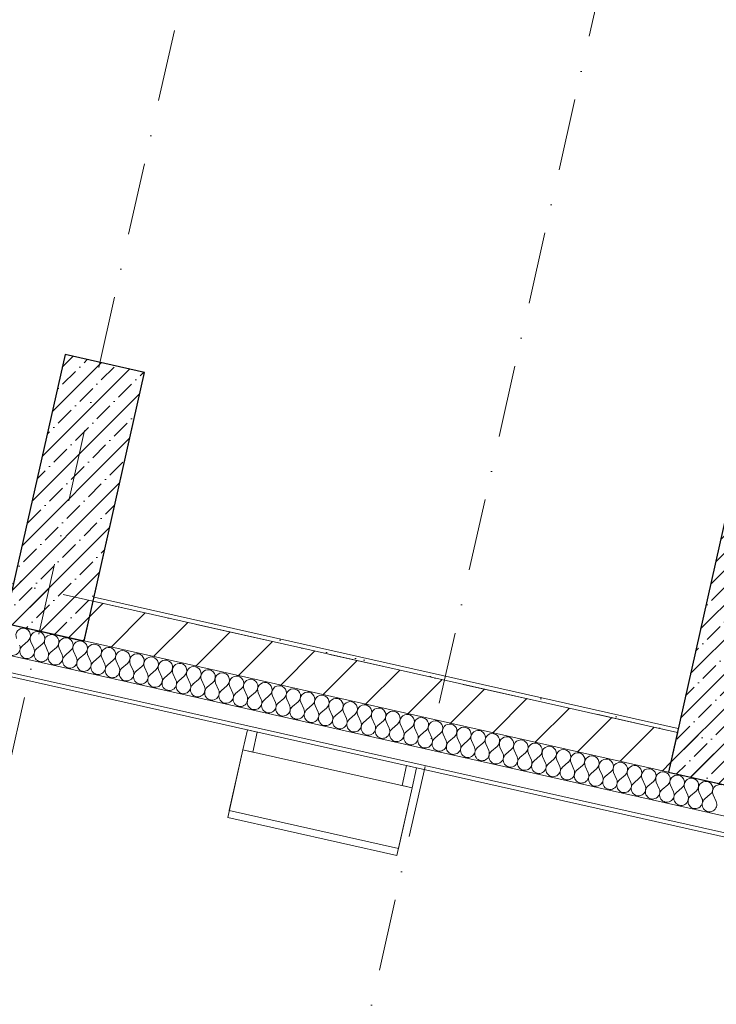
# Model space of a CAD drawing. Header units: millimetres. Extents: x -7218036 to -6881410, y 6117771 to 6219607.
# Tile 38 of 84: x -7156763 to -7153348, y 6128373 to 6133201. Entities that reach past the tile are written whole.
import ezdxf
from ezdxf.enums import TextEntityAlignment as Align

# ---------------------------------------------------------------- set-up
doc = ezdxf.new("R2010")
doc.units = ezdxf.units.MM
doc.header["$MEASUREMENT"] = 0
doc.linetypes.add('Штрихпунктирная', pattern=[670.277762, 352.777767, -176.388884, 0, -141.111112])
for name, color, linetype in [('S - МОП.АР', 7, 'Continuous'), ('АР-Мебель_Оборудование на фасаде.АР', 7, 'Continuous'), ('АР-Стены_внешние_.АР', 7, 'Continuous'), ('АР-Стены_внутренние_пилоны.АР', 7, 'Continuous'), ('АР-Чертеж-Оси_Осевые размеры.АР', 7, 'Continuous')]:
    doc.layers.add(name, color=color, linetype=linetype)
for name, color, linetype, lineweight in [('АР-Мебель_Оборудование на фасаде.АР_Ном._пера__101', 252, 'Continuous', 0), ('АР-Стены_внешние_.АР_Ном._пера__1', 7, 'Continuous', 0), ('АР-Стены_внутренние_пилоны.АР_Ном._пера__1', 7, 'Continuous', 15), ('АР-Чертеж-Оси_Осевые размеры.АР_Ном._пера__1', 7, 'Continuous', 0), ('АР-Чертеж-Оси_Осевые размеры.АР_Ном._пера__120', 7, 'Continuous', 0)]:
    doc.layers.add(name, color=color, linetype=linetype, lineweight=lineweight)
doc.styles.add('РЎР“Р•РќР•Р\xa0Р\x98Р\xa0_РЎРўР\x98Р›Р¬_3', font='GOTHIC.TTF')
doc.dimstyles.new('СГЕНЕРИР_СТИЛЬ__3', dxfattribs={"dimtxt": 400, "dimasz": 285, "dimexe": 0.18, "dimexo": 0.0625, "dimgap": 0, "dimtad": 1, "dimdec": 0, "dimzin": 0, "dimdsep": 46, "dimtxsty": 'РЎР“Р•РќР•Р\xa0Р\x98Р\xa0_РЎРўР\x98Р›Р¬_3', "dimblk": 'ARROWHEAD_6', "dimblk1": 'ARROWHEAD_6', "dimblk2": 'ARROWHEAD_6', "dimcen": 0.09, "dimse1": 1, "dimse2": 1, "dimclrd": 7, "dimclre": 7, "dimclrt": 7, "dimazin": 0, "dimtfac": 1, "dimtdec": 4, "dimtmove": 0, "dimatfit": 3, "dimfxl": 1, "dimtolj": 1, "dimtzin": 0, "dimarcsym": 0})
pattern_1 = [(45, (-6566190.34, 6562677.8), (-84.852814, 84.852814), []), (45, (-6566232.77, 6562720.22), (-84.852814, 84.852814), [90, -30, 0, -30])]

# ---------------------------------------------------------------- blocks, each defined once
blk = doc.blocks.new('Кондиционер Воздуха 23[4]_1', base_point=(-7155743.3, 6129289.7))
at = {"layer": 'АР-Мебель_Оборудование на фасаде.АР_Ном._пера__101', "color": 252, "linetype": 'Continuous', "lineweight": 0}
for p, q in [((-7155668.8, 6129621.5), (-7155743.3, 6129289.7)), ((-7155668.8, 6129621.5), (-7155735.9, 6129322.9)), ((-7154839.5, 6129435.2), (-7155668.8, 6129621.5)), ((-7154839.5, 6129435.2), (-7155668.8, 6129621.5)), ((-7154914, 6129103.5), (-7154839.5, 6129435.2)), ((-7154906.5, 6129136.7), (-7154839.5, 6129435.2)), ((-7155735.9, 6129322.9), (-7154906.5, 6129136.7)), ((-7155743.3, 6129289.7), (-7154914, 6129103.5))]:
    blk.add_line(p, q, dxfattribs=at)
blk = doc.blocks.new('*X23', base_point=(-6566190.3, 6562677.8))
at = {"layer": 'АР-Стены_внешние_.АР_Ном._пера__1', "color": 7, "linetype": 'Continuous', "lineweight": 0}
for p, q in [((-7156749.7, 6130131.5), (-7156722.6, 6130154.6)), ((-7156694, 6130118.9), (-7156708.6, 6130151.5)), ((-7156680, 6130115.8), (-7156652.9, 6130139)), ((-7156624.3, 6130103.3), (-7156638.9, 6130135.9)), ((-7156610.3, 6130100.2), (-7156583.2, 6130123.3)), ((-7156554.6, 6130087.6), (-7156569.2, 6130120.2)), ((-7156540.6, 6130084.5), (-7156513.5, 6130107.7)), ((-7156484.9, 6130072), (-7156499.5, 6130104.6)), ((-7156471, 6130068.9), (-7156443.8, 6130092)), ((-7156415.2, 6130056.3), (-7156429.8, 6130088.9)), ((-7156401.3, 6130053.2), (-7156374.1, 6130076.4)), ((-7156345.5, 6130040.7), (-7156360.2, 6130073.3)), ((-7156331.6, 6130037.6), (-7156304.4, 6130060.7)), ((-7156275.8, 6130025), (-7156290.5, 6130057.6)), ((-7156261.9, 6130021.9), (-7156234.7, 6130045.1)), ((-7156206.1, 6130009.4), (-7156220.8, 6130042)), ((-7156192.2, 6130006.2), (-7156165, 6130029.4)), ((-7156136.4, 6129993.7), (-7156151.1, 6130026.3)), ((-7156122.5, 6129990.6), (-7156095.3, 6130013.8)), ((-7156066.7, 6129978.1), (-7156081.4, 6130010.6)), ((-7156052.8, 6129974.9), (-7156025.6, 6129998.1)), ((-7155997, 6129962.4), (-7156011.7, 6129995)), ((-7155983.1, 6129959.3), (-7155955.9, 6129982.5)), ((-7155927.4, 6129946.8), (-7155942, 6129979.3)), ((-7155913.4, 6129943.6), (-7155886.2, 6129966.8)), ((-7155857.7, 6129931.1), (-7155872.3, 6129963.7)), ((-7155843.7, 6129928), (-7155816.6, 6129951.2)), ((-7155788, 6129915.5), (-7155802.6, 6129948)), ((-7155774, 6129912.3), (-7155746.9, 6129935.5)), ((-7155718.3, 6129899.8), (-7155732.9, 6129932.4)), ((-7155704.3, 6129896.7), (-7155677.2, 6129919.9)), ((-7155648.6, 6129884.2), (-7155663.2, 6129916.7)), ((-7155634.6, 6129881), (-7155607.5, 6129904.2)), ((-7155578.9, 6129868.5), (-7155593.5, 6129901.1)), ((-7155565, 6129865.4), (-7155537.8, 6129888.6)), ((-7155509.2, 6129852.9), (-7155523.8, 6129885.4)), ((-7155495.3, 6129849.7), (-7155468.1, 6129872.9)), ((-7155439.5, 6129837.2), (-7155454.2, 6129869.8)), ((-7155425.6, 6129834.1), (-7155398.4, 6129857.3)), ((-7155369.8, 6129821.6), (-7155384.5, 6129854.1)), ((-7155355.9, 6129818.4), (-7155328.7, 6129841.6)), ((-7155300.1, 6129805.9), (-7155314.8, 6129838.5)), ((-7155286.2, 6129802.8), (-7155259, 6129826)), ((-7155230.4, 6129790.2), (-7155245.1, 6129822.8)), ((-7155216.5, 6129787.1), (-7155189.3, 6129810.3)), ((-7155160.7, 6129774.6), (-7155175.4, 6129807.2)), ((-7155146.8, 6129771.5), (-7155119.6, 6129794.6)), ((-7155091, 6129758.9), (-7155105.7, 6129791.5)), ((-7155077.1, 6129755.8), (-7155049.9, 6129779)), ((-7155021.3, 6129743.3), (-7155036, 6129775.9)), ((-7155007.4, 6129740.2), (-7154980.2, 6129763.3)), ((-7154951.7, 6129727.6), (-7154966.3, 6129760.2)), ((-7154937.7, 6129724.5), (-7154910.5, 6129747.7)), ((-7154882, 6129712), (-7154896.6, 6129744.6)), ((-7154868, 6129708.9), (-7154840.9, 6129732)), ((-7154812.3, 6129696.3), (-7154826.9, 6129728.9)), ((-7154798.3, 6129693.2), (-7154771.2, 6129716.4)), ((-7154742.6, 6129680.7), (-7154757.2, 6129713.3)), ((-7154728.6, 6129677.6), (-7154701.5, 6129700.7)), ((-7154672.9, 6129665), (-7154687.5, 6129697.6)), ((-7154658.9, 6129661.9), (-7154631.8, 6129685.1)), ((-7154603.2, 6129649.4), (-7154617.8, 6129681.9)), ((-7154589.3, 6129646.2), (-7154562.1, 6129669.4)), ((-7154533.5, 6129633.7), (-7154548.1, 6129666.3)), ((-7154519.6, 6129630.6), (-7154492.4, 6129653.8)), ((-7154463.8, 6129618.1), (-7154478.5, 6129650.6)), ((-7154449.9, 6129614.9), (-7154422.7, 6129638.1)), ((-7154394.1, 6129602.4), (-7154408.8, 6129635)), ((-7154380.2, 6129599.3), (-7154353, 6129622.5)), ((-7154324.4, 6129586.8), (-7154339.1, 6129619.3)), ((-7154310.5, 6129583.6), (-7154283.3, 6129606.8)), ((-7154254.7, 6129571.1), (-7154269.4, 6129603.7)), ((-7154240.8, 6129568), (-7154213.6, 6129591.2)), ((-7154185, 6129555.5), (-7154199.7, 6129588)), ((-7154171.1, 6129552.3), (-7154143.9, 6129575.5)), ((-7154115.3, 6129539.8), (-7154130, 6129572.4)), ((-7154101.4, 6129536.7), (-7154074.2, 6129559.9)), ((-7154045.7, 6129524.2), (-7154060.3, 6129556.7)), ((-7154031.7, 6129521), (-7154004.5, 6129544.2)), ((-7153976, 6129508.5), (-7153990.6, 6129541.1)), ((-7153962, 6129505.4), (-7153934.9, 6129528.6)), ((-7153906.3, 6129492.9), (-7153920.9, 6129525.4)), ((-7153892.3, 6129489.7), (-7153865.2, 6129512.9)), ((-7153836.6, 6129477.2), (-7153851.2, 6129509.8)), ((-7153822.6, 6129474.1), (-7153795.5, 6129497.3)), ((-7153766.9, 6129461.5), (-7153781.5, 6129494.1)), ((-7153752.9, 6129458.4), (-7153725.8, 6129481.6)), ((-7153697.2, 6129445.9), (-7153711.8, 6129478.5)), ((-7153683.3, 6129442.8), (-7153656.1, 6129465.9)), ((-7153627.5, 6129430.2), (-7153642.1, 6129462.8)), ((-7153613.6, 6129427.1), (-7153586.4, 6129450.3)), ((-7153557.8, 6129414.6), (-7153572.5, 6129447.2)), ((-7153543.9, 6129411.5), (-7153516.7, 6129434.6)), ((-7153488.1, 6129398.9), (-7153502.8, 6129431.5)), ((-7153474.2, 6129395.8), (-7153447, 6129419)), ((-7153418.4, 6129383.3), (-7153433.1, 6129415.9)), ((-7153404.5, 6129380.2), (-7153377.3, 6129403.3)), ((-7153348.7, 6129367.6), (-7153363.4, 6129400.2))]:
    blk.add_line(p, q, dxfattribs=at)
for centre, start, end in [((-7156745.7, 6130181.8), 77.342, 204.2119), ((-7156745.7, 6130181.8), 310.4721, 77.342), ((-7156676, 6130166.2), 77.342, 204.2119), ((-7156676, 6130166.2), 310.4721, 77.342), ((-7156796.2, 6130120), 130.4721, 24.2119), ((-7156606.4, 6130150.5), 77.342, 204.2119), ((-7156606.4, 6130150.5), 310.4721, 77.342), ((-7156536.7, 6130134.9), 77.342, 204.2119), ((-7156536.7, 6130134.9), 310.4721, 77.342), ((-7156467, 6130119.2), 77.342, 204.2119), ((-7156467, 6130119.2), 310.4721, 77.342), ((-7156726.5, 6130104.3), 130.4721, 24.2119), ((-7156656.8, 6130088.6), 130.4721, 24.2119), ((-7156587.2, 6130073), 130.4721, 24.2119), ((-7156397.3, 6130103.6), 77.342, 204.2119), ((-7156397.3, 6130103.6), 310.4721, 77.342), ((-7156327.6, 6130087.9), 77.342, 204.2119), ((-7156327.6, 6130087.9), 310.4721, 77.342), ((-7156257.9, 6130072.3), 77.342, 204.2119), ((-7156257.9, 6130072.3), 310.4721, 77.342), ((-7156517.5, 6130057.3), 130.4721, 24.2119), ((-7156447.8, 6130041.7), 130.4721, 24.2119), ((-7156378.1, 6130026), 130.4721, 24.2119), ((-7156188.2, 6130056.6), 77.342, 204.2119), ((-7156188.2, 6130056.6), 310.4721, 77.342), ((-7156118.5, 6130040.9), 77.342, 204.2119), ((-7156118.5, 6130040.9), 310.4721, 77.342), ((-7156048.8, 6130025.3), 77.342, 204.2119), ((-7156048.8, 6130025.3), 310.4721, 77.342), ((-7155979.1, 6130009.6), 77.342, 204.2119), ((-7156308.4, 6130010.4), 130.4721, 24.2119), ((-7156238.7, 6129994.7), 130.4721, 24.2119), ((-7156169, 6129979.1), 130.4721, 24.2119), ((-7155979.1, 6130009.6), 310.4721, 77.342), ((-7155909.4, 6129994), 77.342, 204.2119), ((-7155909.4, 6129994), 310.4721, 77.342), ((-7155839.7, 6129978.3), 77.342, 204.2119), ((-7155839.7, 6129978.3), 310.4721, 77.342), ((-7155770, 6129962.7), 77.342, 204.2119), ((-7155770, 6129962.7), 310.4721, 77.342), ((-7156099.3, 6129963.4), 130.4721, 24.2119), ((-7156029.6, 6129947.8), 130.4721, 24.2119), ((-7155959.9, 6129932.1), 130.4721, 24.2119), ((-7155700.3, 6129947), 77.342, 204.2119), ((-7155700.3, 6129947), 310.4721, 77.342), ((-7155630.7, 6129931.4), 77.342, 204.2119), ((-7155630.7, 6129931.4), 310.4721, 77.342), ((-7155561, 6129915.7), 77.342, 204.2119), ((-7155561, 6129915.7), 310.4721, 77.342), ((-7155890.2, 6129916.5), 130.4721, 24.2119), ((-7155820.5, 6129900.8), 130.4721, 24.2119), ((-7155750.8, 6129885.2), 130.4721, 24.2119), ((-7155491.3, 6129900.1), 77.342, 204.2119), ((-7155491.3, 6129900.1), 310.4721, 77.342), ((-7155421.6, 6129884.4), 77.342, 204.2119), ((-7155421.6, 6129884.4), 310.4721, 77.342), ((-7155351.9, 6129868.8), 77.342, 204.2119), ((-7155351.9, 6129868.8), 310.4721, 77.342), ((-7155681.2, 6129869.5), 130.4721, 24.2119), ((-7155611.5, 6129853.9), 130.4721, 24.2119), ((-7155541.8, 6129838.2), 130.4721, 24.2119), ((-7155282.2, 6129853.1), 77.342, 204.2119), ((-7155282.2, 6129853.1), 310.4721, 77.342), ((-7155212.5, 6129837.5), 77.342, 204.2119), ((-7155212.5, 6129837.5), 310.4721, 77.342), ((-7155142.8, 6129821.8), 77.342, 204.2119), ((-7155142.8, 6129821.8), 310.4721, 77.342), ((-7155472.1, 6129822.6), 130.4721, 24.2119), ((-7155402.4, 6129806.9), 130.4721, 24.2119), ((-7155332.7, 6129791.3), 130.4721, 24.2119), ((-7155073.1, 6129806.2), 77.342, 204.2119), ((-7155073.1, 6129806.2), 310.4721, 77.342), ((-7155003.4, 6129790.5), 77.342, 204.2119), ((-7155003.4, 6129790.5), 310.4721, 77.342), ((-7154933.7, 6129774.9), 77.342, 204.2119), ((-7154933.7, 6129774.9), 310.4721, 77.342), ((-7155263, 6129775.6), 130.4721, 24.2119), ((-7155193.3, 6129759.9), 130.4721, 24.2119), ((-7155123.6, 6129744.3), 130.4721, 24.2119), ((-7155053.9, 6129728.6), 130.4721, 24.2119), ((-7154864, 6129759.2), 77.342, 204.2119), ((-7154864, 6129759.2), 310.4721, 77.342), ((-7154794.3, 6129743.6), 77.342, 204.2119), ((-7154794.3, 6129743.6), 310.4721, 77.342), ((-7154724.7, 6129727.9), 77.342, 204.2119), ((-7154724.7, 6129727.9), 310.4721, 77.342), ((-7154984.2, 6129713), 130.4721, 24.2119), ((-7154914.5, 6129697.3), 130.4721, 24.2119), ((-7154844.8, 6129681.7), 130.4721, 24.2119), ((-7154655, 6129712.2), 77.342, 204.2119), ((-7154655, 6129712.2), 310.4721, 77.342), ((-7154585.3, 6129696.6), 77.342, 204.2119), ((-7154585.3, 6129696.6), 310.4721, 77.342), ((-7154515.6, 6129680.9), 77.342, 204.2119), ((-7154515.6, 6129680.9), 310.4721, 77.342), ((-7154775.2, 6129666), 130.4721, 24.2119), ((-7154705.5, 6129650.4), 130.4721, 24.2119), ((-7154635.8, 6129634.7), 130.4721, 24.2119), ((-7154445.9, 6129665.3), 77.342, 204.2119), ((-7154445.9, 6129665.3), 310.4721, 77.342), ((-7154376.2, 6129649.6), 77.342, 204.2119), ((-7154376.2, 6129649.6), 310.4721, 77.342), ((-7154306.5, 6129634), 77.342, 204.2119), ((-7154306.5, 6129634), 310.4721, 77.342), ((-7154566.1, 6129619.1), 130.4721, 24.2119), ((-7154496.4, 6129603.4), 130.4721, 24.2119), ((-7154426.7, 6129587.8), 130.4721, 24.2119), ((-7154236.8, 6129618.3), 77.342, 204.2119), ((-7154236.8, 6129618.3), 310.4721, 77.342), ((-7154167.1, 6129602.7), 77.342, 204.2119), ((-7154167.1, 6129602.7), 310.4721, 77.342), ((-7154097.4, 6129587), 77.342, 204.2119), ((-7154097.4, 6129587), 310.4721, 77.342), ((-7154357, 6129572.1), 130.4721, 24.2119), ((-7154287.3, 6129556.5), 130.4721, 24.2119), ((-7154217.6, 6129540.8), 130.4721, 24.2119), ((-7154027.7, 6129571.4), 77.342, 204.2119), ((-7154027.7, 6129571.4), 310.4721, 77.342), ((-7153958, 6129555.7), 77.342, 204.2119), ((-7153958, 6129555.7), 310.4721, 77.342), ((-7153888.3, 6129540.1), 77.342, 204.2119), ((-7153888.3, 6129540.1), 310.4721, 77.342), ((-7154147.9, 6129525.2), 130.4721, 24.2119), ((-7154078.2, 6129509.5), 130.4721, 24.2119), ((-7154008.5, 6129493.9), 130.4721, 24.2119), ((-7153818.7, 6129524.4), 77.342, 204.2119), ((-7153818.7, 6129524.4), 310.4721, 77.342), ((-7153749, 6129508.8), 77.342, 204.2119), ((-7153749, 6129508.8), 310.4721, 77.342), ((-7153679.3, 6129493.1), 77.342, 204.2119), ((-7153679.3, 6129493.1), 310.4721, 77.342), ((-7153938.8, 6129478.2), 130.4721, 24.2119), ((-7153869.1, 6129462.6), 130.4721, 24.2119), ((-7153799.5, 6129446.9), 130.4721, 24.2119), ((-7153609.6, 6129477.5), 77.342, 204.2119), ((-7153609.6, 6129477.5), 310.4721, 77.342), ((-7153539.9, 6129461.8), 77.342, 204.2119), ((-7153539.9, 6129461.8), 310.4721, 77.342), ((-7153470.2, 6129446.2), 77.342, 204.2119), ((-7153470.2, 6129446.2), 310.4721, 77.342), ((-7153400.5, 6129430.5), 77.342, 204.2119), ((-7153400.5, 6129430.5), 310.4721, 77.342), ((-7153729.8, 6129431.3), 130.4721, 24.2119), ((-7153660.1, 6129415.6), 130.4721, 24.2119), ((-7153590.4, 6129399.9), 130.4721, 24.2119), ((-7153330.8, 6129414.9), 77.342, 204.2119), ((-7153520.7, 6129384.3), 130.4721, 24.2119), ((-7153451, 6129368.6), 130.4721, 24.2119), ((-7153381.3, 6129353), 130.4721, 24.2119)]:
    blk.add_arc(centre, 35.7, start, end, dxfattribs=at)
blk = doc.blocks.new('Стена_6_1', base_point=(-7167510.9, 6132844.8))
at = {"layer": 'АР-Стены_внешние_.АР', "linetype": 'Continuous', "lineweight": 0, "true_color": 0x000000}
h = blk.add_hatch(dxfattribs=at)
h.set_pattern_fill('БЛОКИ_БЕТОННЫЕ_ЭФФЕКТИВН_70', color=18, style=0, pattern_type=2)
h.set_pattern_definition([(45, (-6566190.34, 6562677.8), (-127.27922, 127.27922), [])])
h.paths.add_polyline_path([(-7153538.8, 6129706.8), (-7156402.6, 6130350), (-7156446.4, 6130154.9), (-7153582.7, 6129511.7)])
h = blk.add_hatch(dxfattribs=at)
h.set_pattern_fill('ШТУКАТУРКА__ГИПС_01_0001', color=18, style=0, pattern_type=2)
h.set_pattern_definition([(45, (-6566190.34, 6563027.8), (-111.369318, 111.369318), [0, -105, 0, -157.5]), (110, (-6565840.34, 6563027.8), (148.001588, 53.868173), [0, -77, 0, -133])])
h.paths.add_polyline_path([(-7153534.5, 6129726.3), (-7156398.2, 6130369.5), (-7156402.6, 6130350), (-7153538.8, 6129706.8)])
at = {"layer": 'АР-Стены_внешние_.АР_Ном._пера__1', "color": 7, "linetype": 'Continuous', "lineweight": 0}
for p, q in [((-7167587.6, 6132503.3), (-7149265.4, 6128388.3)), ((-7167605.1, 6132425.3), (-7149283, 6128310.3))]:
    blk.add_line(p, q, dxfattribs=at)
at = {"layer": 'АР-Стены_внешние_.АР_Ном._пера__1', "color": 7, "linetype": 'Continuous', "lineweight": 30}
for p, q in [((-7156446.4, 6130154.9), (-7156402.6, 6130350)), ((-7156402.6, 6130350), (-7156398.2, 6130369.5)), ((-7153538.8, 6129706.8), (-7153582.7, 6129511.7)), ((-7153534.5, 6129726.3), (-7153538.8, 6129706.8))]:
    blk.add_line(p, q, dxfattribs=at)
at = {"layer": 'АР-Стены_внешние_.АР_Ном._пера__1', "color": 7, "linetype": 'Continuous', "lineweight": 15}
for p, q in [((-7153538.8, 6129706.8), (-7156402.6, 6130350)), ((-7156836.7, 6130242.5), (-7156446.4, 6130154.9)), ((-7156446.4, 6130154.9), (-7153582.7, 6129511.7)), ((-7153582.7, 6129511.7), (-7153192.4, 6129424))]:
    blk.add_line(p, q, dxfattribs=at)
at = {"layer": 'АР-Стены_внешние_.АР_Ном._пера__1', "color": 7, "linetype": 'Continuous', "lineweight": 0, "flags": 128}
for points in [[(-7167609.5, 6132405.8), (-7149287.3, 6128290.8)], [(-7153534.5, 6129726.3), (-7156398.2, 6130369.5)]]:
    blk.add_lwpolyline(points, dxfattribs=at)
at = {"layer": 'АР-Стены_внешние_.АР', "color": 7, "lineweight": 0}
blk.add_blockref('*X23', (-6566190.3, 6562677.8), dxfattribs=at)
blk = doc.blocks.new('Перекрытие_7_1', base_point=(-7154839.5, 6129435.2))
at = {"layer": 'АР-Мебель_Оборудование на фасаде.АР_Ном._пера__101', "color": 252, "linetype": 'Continuous', "lineweight": 0, "flags": 128}
blk.add_lwpolyline([(-7154839.5, 6129435.2), (-7154817.6, 6129532.8), (-7154866.3, 6129543.8), (-7154888.3, 6129446.2)], close=True, dxfattribs=at)
blk = doc.blocks.new('Перекрытие_8_1', base_point=(-7155620, 6129610.5))
at = {"layer": 'АР-Мебель_Оборудование на фасаде.АР_Ном._пера__101', "color": 252, "linetype": 'Continuous', "lineweight": 0, "flags": 128}
blk.add_lwpolyline([(-7155620, 6129610.5), (-7155598.1, 6129708.1), (-7155646.9, 6129719.1), (-7155668.8, 6129621.5)], close=True, dxfattribs=at)
blk = doc.blocks.new('Стена_69_1', base_point=(-7153387.6, 6129467.7))
at = {"layer": 'АР-Стены_внутренние_пилоны.АР', "linetype": 'Continuous', "lineweight": 0, "true_color": 0x000000}
h = blk.add_hatch(dxfattribs=at)
h.set_pattern_fill('ЖЕЛЕЗОБЕТОН__PROJECT__0001', color=18, style=0, pattern_type=2)
h.set_pattern_definition(pattern_1)
h.paths.add_polyline_path([(-7153192.4, 6129423.9), (-7152501.8, 6132498.8), (-7152892.1, 6132586.4), (-7153582.7, 6129511.6)])
h = blk.add_hatch(dxfattribs=at)
h.set_pattern_fill('ЖЕЛЕЗОБЕТОН__PROJECT__0001', color=18, style=0, pattern_type=2)
h.set_pattern_definition(pattern_1)
h.paths.add_polyline_path([(-7153148.6, 6129619.2), (-7153538.8, 6129706.8), (-7153582.7, 6129511.7), (-7153192.4, 6129424)])
h = blk.add_hatch(dxfattribs=at)
h.set_pattern_fill('ЖЕЛЕЗОБЕТОН__PROJECT__0001', color=18, style=0, pattern_type=2)
h.set_pattern_definition(pattern_1)
h.paths.add_polyline_path([(-7153144.2, 6129638.7), (-7153534.5, 6129726.3), (-7153538.8, 6129706.8), (-7153148.6, 6129619.2)])
at = {"layer": 'АР-Стены_внешние_.АР_Ном._пера__1', "color": 7, "linetype": 'Continuous', "lineweight": 30}
for p, q in [((-7153538.8, 6129706.8), (-7153582.7, 6129511.7)), ((-7153534.5, 6129726.3), (-7153538.8, 6129706.8)), ((-7153192.4, 6129424), (-7153148.6, 6129619.2)), ((-7153148.6, 6129619.2), (-7153144.2, 6129638.7))]:
    blk.add_line(p, q, dxfattribs=at)
at = {"layer": 'АР-Стены_внешние_.АР_Ном._пера__1', "color": 7, "linetype": 'Continuous', "lineweight": 15}
blk.add_line((-7153582.7, 6129511.7), (-7153192.4, 6129424), dxfattribs=at)
at = {"layer": 'АР-Стены_внутренние_пилоны.АР_Ном._пера__1', "color": 7, "linetype": 'Continuous', "lineweight": 30, "flags": 128}
for points in [[(-7152892.1, 6132586.4), (-7153582.7, 6129511.6)], [(-7152501.8, 6132498.8), (-7152892.1, 6132586.4)], [(-7153192.4, 6129423.9), (-7152501.8, 6132498.8)], [(-7153582.7, 6129511.6), (-7153192.4, 6129423.9)]]:
    blk.add_lwpolyline(points, dxfattribs=at)
blk = doc.blocks.new('Стена_70_1', base_point=(-7156641.6, 6130198.5))
at = {"layer": 'АР-Стены_внутренние_пилоны.АР', "linetype": 'Continuous', "lineweight": 0, "true_color": 0x000000}
h = blk.add_hatch(dxfattribs=at)
h.set_pattern_fill('ЖЕЛЕЗОБЕТОН__PROJECT__0001', color=18, style=0, pattern_type=2)
h.set_pattern_definition(pattern_1)
h.paths.add_polyline_path([(-7156446.4, 6130154.7), (-7156150.6, 6131472), (-7156540.8, 6131559.7), (-7156836.7, 6130242.4)])
h = blk.add_hatch(dxfattribs=at)
h.set_pattern_fill('ЖЕЛЕЗОБЕТОН__PROJECT__0001', color=18, style=0, pattern_type=2)
h.set_pattern_definition(pattern_1)
h.paths.add_polyline_path([(-7156402.6, 6130350), (-7156792.8, 6130437.6), (-7156836.7, 6130242.5), (-7156446.4, 6130154.9)])
h = blk.add_hatch(dxfattribs=at)
h.set_pattern_fill('ЖЕЛЕЗОБЕТОН__PROJECT__0001', color=18, style=0, pattern_type=2)
h.set_pattern_definition(pattern_1)
h.paths.add_polyline_path([(-7156398.2, 6130369.5), (-7156788.5, 6130457.2), (-7156792.8, 6130437.6), (-7156402.6, 6130350)])
at = {"layer": 'АР-Стены_внешние_.АР_Ном._пера__1', "color": 7, "linetype": 'Continuous', "lineweight": 30}
for p, q in [((-7156792.8, 6130437.6), (-7156836.7, 6130242.5)), ((-7156788.5, 6130457.2), (-7156792.8, 6130437.6)), ((-7156446.4, 6130154.9), (-7156402.6, 6130350)), ((-7156402.6, 6130350), (-7156398.2, 6130369.5))]:
    blk.add_line(p, q, dxfattribs=at)
at = {"layer": 'АР-Стены_внешние_.АР_Ном._пера__1', "color": 7, "linetype": 'Continuous', "lineweight": 15}
blk.add_line((-7156836.7, 6130242.5), (-7156446.4, 6130154.9), dxfattribs=at)
at = {"layer": 'АР-Стены_внутренние_пилоны.АР_Ном._пера__1', "color": 7, "linetype": 'Continuous', "lineweight": 30, "flags": 128}
for points in [[(-7156540.8, 6131559.7), (-7156836.7, 6130242.4)], [(-7156150.6, 6131472), (-7156540.8, 6131559.7)], [(-7156446.4, 6130154.7), (-7156150.6, 6131472)], [(-7156836.7, 6130242.4), (-7156446.4, 6130154.7)]]:
    blk.add_lwpolyline(points, dxfattribs=at)
blk = doc.blocks.new('Стандартный Маркер Сетки[25]_1', base_point=(-7153141.2, 6145897.9))
at = {"layer": 'АР-Чертеж-Оси_Осевые размеры.АР_Ном._пера__120', "color": 7, "linetype": 'Штрихпунктирная', "lineweight": 0}
blk.add_line((-7153360.3, 6144922.2), (-7157919, 6124625), dxfattribs=at)
at = {"layer": 'АР-Чертеж-Оси_Осевые размеры.АР_Ном._пера__120', "color": 7, "lineweight": 0, "style": 'РЎР“Р•РќР•Р\xa0Р\x98Р\xa0_РЎРўР\x98Р›Р¬_3'}
blk.add_attdef('AC_MarkerText_1', text='', height=350, rotation=347.3417, dxfattribs=at).set_placement((-7158177.7, 6123342.5), align=Align.TOP_CENTER)
blk = doc.blocks.new('Стандартный Маркер Сетки[26]_1', base_point=(-7151177.7, 6145559.4))
at = {"layer": 'АР-Чертеж-Оси_Осевые размеры.АР_Ном._пера__120', "color": 7, "linetype": 'Штрихпунктирная', "lineweight": 0}
blk.add_line((-7151396.8, 6144583.7), (-7155955.6, 6124285.8), dxfattribs=at)
at = {"layer": 'АР-Чертеж-Оси_Осевые размеры.АР_Ном._пера__120', "color": 7, "lineweight": 0, "style": 'РЎР“Р•РќР•Р\xa0Р\x98Р\xa0_РЎРўР\x98Р›Р¬_3'}
blk.add_attdef('AC_MarkerText_1', text='', height=350, rotation=347.3417, dxfattribs=at).set_placement((-7156214.4, 6123003.3), align=Align.TOP_CENTER)
blk = doc.blocks.new('Стандартный Маркер Сетки[46]_1', base_point=(-7153141.2, 6145897.9))
at = {"layer": 'АР-Чертеж-Оси_Осевые размеры.АР_Ном._пера__120', "color": 7, "linetype": 'Штрихпунктирная', "lineweight": 0}
blk.add_line((-7153360.3, 6144922.2), (-7157919, 6124625), dxfattribs=at)
at = {"layer": 'АР-Чертеж-Оси_Осевые размеры.АР_Ном._пера__120', "color": 7, "lineweight": 0, "style": 'РЎР“Р•РќР•Р\xa0Р\x98Р\xa0_РЎРўР\x98Р›Р¬_3'}
blk.add_attdef('AC_MarkerText_1', text='', height=350, rotation=347.3417, dxfattribs=at).set_placement((-7158177.7, 6123342.5), align=Align.TOP_CENTER)
blk = doc.blocks.new('Стандартный Маркер Сетки[47]_1', base_point=(-7151177.7, 6145559.4))
at = {"layer": 'АР-Чертеж-Оси_Осевые размеры.АР_Ном._пера__120', "color": 7, "linetype": 'Штрихпунктирная', "lineweight": 0}
blk.add_line((-7151396.8, 6144583.7), (-7155955.6, 6124285.8), dxfattribs=at)
at = {"layer": 'АР-Чертеж-Оси_Осевые размеры.АР_Ном._пера__120', "color": 7, "lineweight": 0, "style": 'РЎР“Р•РќР•Р\xa0Р\x98Р\xa0_РЎРўР\x98Р›Р¬_3'}
blk.add_attdef('AC_MarkerText_1', text='', height=350, rotation=347.3417, dxfattribs=at).set_placement((-7156214.4, 6123003.3), align=Align.TOP_CENTER)
blk = doc.blocks.new('*D200', base_point=(-6566190.3, 6562677.8))
at = {"layer": 'АР-Чертеж-Оси_Осевые размеры.АР_Ном._пера__1', "color": 7, "linetype": 'Continuous', "lineweight": 0, "transparency": 16777216}
for p, q in [((-7165627.6, 6125668.8), (-7187258.8, 6130527)), ((-7165566, 6125943.2), (-7165689.2, 6125394.4)), ((-7165806.8, 6125555.3), (-7165448.4, 6125782.3)), ((-7142835.4, 6120549.8), (-7165627.6, 6125668.8)), ((-7142773.7, 6120824.2), (-7142897, 6120275.4)), ((-7143014.6, 6120436.3), (-7142656.1, 6120663.3)), ((-7142615.8, 6120500.5), (-7142835.4, 6120549.8))]:
    blk.add_line(p, q, dxfattribs=at)
at = {"layer": 'АР-Чертеж-Оси_Осевые размеры.АР_Ном._пера__1', "color": 7, "lineweight": 0, "transparency": 16777216, "insert": (-7155054.4, 6123376.1), "char_height": 400, "attachment_point": 7, "rotation": 347.3418, "style": 'РЎР“Р•РќР•Р\xa0Р\x98Р\xa0_РЎРўР\x98Р›Р¬_3'}
blk.add_mtext('\\A1;{\\pql;\\fCentury Gothic|b0|i0|c204|p0;\\W1.000000;23\xa0360}', dxfattribs=at)
blk = doc.blocks.new('ARROWHEAD_6')
at = {"color": 0, "linetype": 'Continuous', "lineweight": 0}
for p, q in [((-0.5, -0.5), (0.5, 0.5)), ((0, 0), (-1, 0))]:
    blk.add_line(p, q, dxfattribs=at)
blk = doc.blocks.new('Стандартный Маркер Сетки[51]_1', base_point=(-7217047.9, 6143970.3))
at = {"layer": 'АР-Чертеж-Оси_Осевые размеры.АР_Ном._пера__120', "color": 7, "linetype": 'Штрихпунктирная', "lineweight": 0}
blk.add_line((-7216072.2, 6143751.1), (-7137131, 6126021.4), dxfattribs=at)
at = {"layer": 'АР-Чертеж-Оси_Осевые размеры.АР_Ном._пера__120', "color": 7, "lineweight": 0, "style": 'РЎР“Р•РќР•Р\xa0Р\x98Р\xa0_РЎРўР\x98Р›Р¬_3'}
for tag, p in [('AC_MarkerText_1_0', (-7217465.8, 6144260.9)), ('AC_MarkerText_1_1', (-7135597.5, 6125873.7))]:
    blk.add_attdef(tag, text='', height=350, rotation=347.3417, dxfattribs=at).set_placement(p, align=Align.TOP_CENTER)
blk = doc.blocks.new('Стандартный Маркер Сетки[61]_1', base_point=(-7217047.9, 6143970.3))
at = {"layer": 'АР-Чертеж-Оси_Осевые размеры.АР_Ном._пера__120', "color": 7, "linetype": 'Штрихпунктирная', "lineweight": 0}
blk.add_line((-7216072.2, 6143751.1), (-7137131, 6126021.4), dxfattribs=at)
at = {"layer": 'АР-Чертеж-Оси_Осевые размеры.АР_Ном._пера__120', "color": 7, "lineweight": 0, "style": 'РЎР“Р•РќР•Р\xa0Р\x98Р\xa0_РЎРўР\x98Р›Р¬_3'}
for tag, p in [('AC_MarkerText_1_0', (-7217465.8, 6144260.9)), ('AC_MarkerText_1_1', (-7135597.5, 6125873.7))]:
    blk.add_attdef(tag, text='', height=350, rotation=347.3417, dxfattribs=at).set_placement(p, align=Align.TOP_CENTER)
blk = doc.blocks.new('Стандартный Маркер Сетки[64]_1', base_point=(-7217047.9, 6143970.3))
at = {"layer": 'АР-Чертеж-Оси_Осевые размеры.АР_Ном._пера__120', "color": 7, "linetype": 'Штрихпунктирная', "lineweight": 0}
blk.add_line((-7216072.2, 6143751.1), (-7137131, 6126021.4), dxfattribs=at)
at = {"layer": 'АР-Чертеж-Оси_Осевые размеры.АР_Ном._пера__120', "color": 7, "lineweight": 0, "style": 'РЎР“Р•РќР•Р\xa0Р\x98Р\xa0_РЎРўР\x98Р›Р¬_3'}
for tag, p in [('AC_MarkerText_1_0', (-7217465.8, 6144260.9)), ('AC_MarkerText_1_1', (-7135597.5, 6125873.7))]:
    blk.add_attdef(tag, text='', height=350, rotation=347.3417, dxfattribs=at).set_placement(p, align=Align.TOP_CENTER)
blk = doc.blocks.new('Стандартный Маркер Сетки[68]_1', base_point=(-7217047.9, 6143970.3))
at = {"layer": 'АР-Чертеж-Оси_Осевые размеры.АР_Ном._пера__120', "color": 7, "linetype": 'Штрихпунктирная', "lineweight": 0}
blk.add_line((-7216072.2, 6143751.1), (-7137131, 6126021.4), dxfattribs=at)
at = {"layer": 'АР-Чертеж-Оси_Осевые размеры.АР_Ном._пера__120', "color": 7, "lineweight": 0, "style": 'РЎР“Р•РќР•Р\xa0Р\x98Р\xa0_РЎРўР\x98Р›Р¬_3'}
for tag, p in [('AC_MarkerText_1_0', (-7217465.8, 6144260.9)), ('AC_MarkerText_1_1', (-7135597.5, 6125873.7))]:
    blk.add_attdef(tag, text='', height=350, rotation=347.3417, dxfattribs=at).set_placement(p, align=Align.TOP_CENTER)

msp = doc.modelspace()

# ---------------------------------------------------------------- linework, layer by layer
at = {"layer": 'S - МОП.АР', "color": 254, "linetype": 'Continuous', "lineweight": 0, "true_color": 0xd1c7d6, "flags": 128}
msp.add_lwpolyline([(-7163594.2, 6133809.7), (-7163988.6, 6132053.6), (-7160524.9, 6131275.6), (-7160130.5, 6133031.7), (-7159740.2, 6132944.1), (-7160134.6, 6131188), (-7156792.9, 6130437.5), (-7156540.8, 6131559.7), (-7156150.6, 6131472), (-7156402.6, 6130349.8), (-7153538.9, 6129706.6), (-7152892.1, 6132586.4), (-7152501.8, 6132498.8), (-7153148.6, 6129618.9), (-7150265.4, 6128971.3), (-7150013.4, 6130093.7), (-7149720.7, 6130027.9), (-7149972.7, 6128905.6), (-7146298.3, 6128080.3)], dxfattribs=at)

# ---------------------------------------------------------------- block references
at = {"layer": 'АР-Мебель_Оборудование на фасаде.АР', "color": 252, "linetype": 'Continuous', "lineweight": 0}
for name, p in [('Перекрытие_8_1', (-7155620, 6129610.5)), ('Перекрытие_7_1', (-7154839.5, 6129435.2))]:
    msp.add_blockref(name, p, dxfattribs=at)
at = {"layer": 'АР-Мебель_Оборудование на фасаде.АР_Ном._пера__101', "color": 252, "linetype": 'Continuous', "lineweight": 0}
msp.add_blockref('Кондиционер Воздуха 23[4]_1', (-7155743.3, 6129289.7), dxfattribs=at)
at = {"layer": 'АР-Стены_внешние_.АР', "color": 7, "lineweight": 0}
msp.add_blockref('Стена_6_1', (-7167510.9, 6132844.8), dxfattribs=at)
at = {"layer": 'АР-Стены_внутренние_пилоны.АР', "color": 7, "lineweight": 0}
for name, p in [('Стена_69_1', (-7153387.6, 6129467.7)), ('Стена_70_1', (-7156641.6, 6130198.5))]:
    msp.add_blockref(name, p, dxfattribs=at)
at = {"layer": 'АР-Чертеж-Оси_Осевые размеры.АР', "color": 8, "linetype": 'Continuous', "lineweight": 15}
for name, p in [('Стандартный Маркер Сетки[25]_1', (-7153141.2, 6145897.9)), ('Стандартный Маркер Сетки[46]_1', (-7153141.2, 6145897.9)), ('Стандартный Маркер Сетки[26]_1', (-7151177.7, 6145559.4)), ('Стандартный Маркер Сетки[47]_1', (-7151177.7, 6145559.4)), ('Стандартный Маркер Сетки[51]_1', (-7217047.9, 6143970.3)), ('Стандартный Маркер Сетки[61]_1', (-7217047.9, 6143970.3)), ('Стандартный Маркер Сетки[64]_1', (-7217047.9, 6143970.3)), ('Стандартный Маркер Сетки[68]_1', (-7217047.9, 6143970.3))]:
    msp.add_blockref(name, p, dxfattribs=at)

# ---------------------------------------------------------------- dimensions: what is measured, and where the dimension line sits
at = {"layer": 'АР-Чертеж-Оси_Осевые размеры.АР', "color": 7, "linetype": 'Continuous', "lineweight": 0}
dim = msp.add_linear_dim(base=(-7165627.6, 6125668.8), p1=(-7142885.6, 6120326.2), p2=(-7165787.4, 6124957.3), angle=167.3418, dimstyle='СГЕНЕРИР_СТИЛЬ__3', dxfattribs=at)
dim.commit()
dim.dimension.update_dxf_attribs({"geometry": '*D200', "text_midpoint": (-7154192.6, 6123387.5), "dimtype": 160, "text_rotation": 347.3418})

doc.saveas('drawing.dxf')
